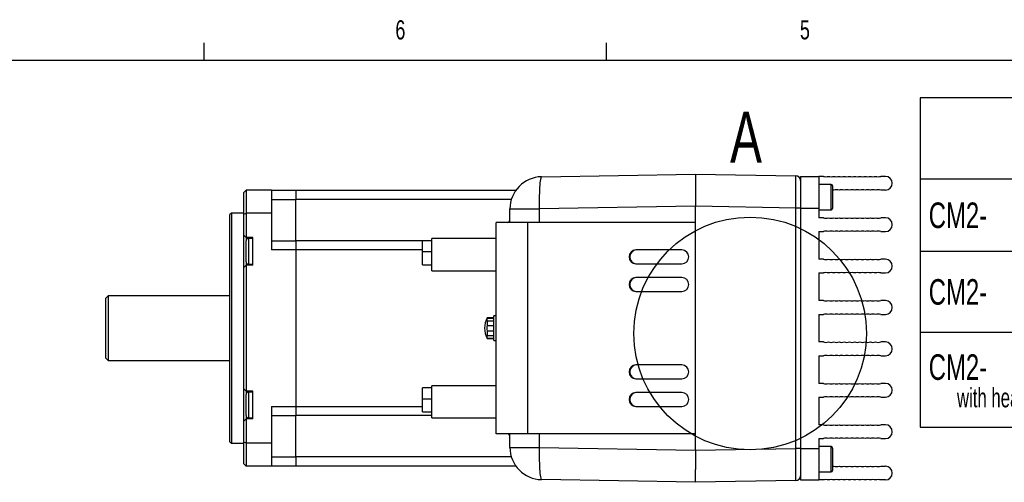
# Model space of a CAD drawing. Extents: x 11 to 421, y 5 to 275.
# Tile 4 of 18: x 93 to 215, y 218 to 275. Entities that reach past the tile are written whole.
import ezdxf
from ezdxf.enums import TextEntityAlignment as Align

# ---------------------------------------------------------------- set-up
doc = ezdxf.new("R2010")
doc.units = 0
doc.layers.get('0').update_dxf_attribs({"linetype": 'CONTINUOUS'})

# ---------------------------------------------------------------- blocks, each defined once
blk = doc.blocks.new('SW_TABLEANNOTATION_0')
at = {"color": 0, "linetype": 'CONTINUOUS'}
for p, q in [((0, 0), (0, -40.89)), ((138.57, 0), (0, 0)), ((0, -10.05), (138.57, -10.05)), ((0, -19.03), (138.57, -19.03)), ((0, -29.08), (138.57, -29.08)), ((0, -40.89), (138.57, -40.89))]:
    blk.add_line(p, q, dxfattribs=at)
for s, height, width, p in [('CM2-', 3.175, 0.7, (1.08, -17.12)), ('CM2-', 3.175, 0.7, (1.08, -26.64)), ('CM2-', 3.175, 0.7, (1.08, -35.98)), ('with heat radiation fin', 2.3813, 0.654348, (4.59, -39.15))]:
    blk.add_text(s, height=height, dxfattribs=dict(at, width=width)).set_placement(p, align=Align.BOTTOM_LEFT)

msp = doc.modelspace()

# ---------------------------------------------------------------- linework, layer by layer
at = {"color": 7, "linetype": 'CONTINUOUS'}
for p, q in [((115.9129, 270.3087), (115.9129, 272.4626)), ((165.9192, 270.3087), (165.9192, 272.4626)), ((15.9068, 270.3087), (415.9568, 270.3087)), ((157.833, 255.8414), (176.9885, 256.1758)), ((176.9885, 256.1758), (189.4556, 255.9582)), ((176.9885, 256.1758), (176.9885, 252.1812)), ((190.017, 255.8901), (190.017, 251.9577)), ((190.017, 255.8901), (192.3028, 255.8901)), ((192.3028, 255.8901), (192.3028, 251.9577)), ((192.8742, 255.8901), (192.3028, 255.8901)), ((200.5885, 255.8901), (200.017, 255.8901)), ((193.8456, 254.8901), (192.3028, 254.8901)), ((194.017, 254.7186), (194.017, 251.9186)), ((120.817, 253.8901), (121.1028, 254.1758)), ((120.817, 251.2003), (120.817, 253.8901)), ((121.1028, 254.1758), (121.1028, 251.3186)), ((124.2456, 254.1758), (121.1028, 254.1758)), ((124.2456, 254.1758), (124.2456, 251.3186)), ((124.2456, 254.1758), (127.2742, 254.1758)), ((127.2742, 254.1758), (127.2742, 253.0329)), ((127.2742, 254.1758), (154.6541, 254.1758)), ((200.5885, 254.1758), (200.017, 254.1758)), ((124.2456, 253.0329), (127.2742, 253.0329)), ((127.2742, 247.8901), (127.2742, 253.0329)), ((176.9885, 252.1812), (157.5541, 251.842)), ((176.9885, 221.8846), (176.9885, 252.1812)), ((189.4556, 251.9588), (176.9885, 252.1764)), ((176.9885, 221.8894), (176.9885, 252.1764)), ((119.2742, 251.3186), (119.1028, 251.1472)), ((119.1028, 222.9186), (119.1028, 251.1472)), ((120.817, 251.3186), (119.2742, 251.3186)), ((119.2742, 251.3186), (119.2742, 222.7472)), ((120.817, 251.2003), (121.1028, 251.3186)), ((120.817, 248.5758), (120.817, 251.2003)), ((124.2456, 251.3186), (121.1028, 251.3186)), ((121.1028, 251.3186), (121.1028, 248.2901)), ((124.2456, 251.3186), (124.2456, 246.7472)), ((153.9028, 251.842), (157.5541, 251.842)), ((153.9028, 250.1758), (153.9028, 251.842)), ((189.4556, 222.1071), (189.4556, 251.9588)), ((190.017, 251.9588), (189.4556, 251.9588)), ((190.017, 251.9577), (192.3028, 251.9577)), ((190.017, 251.9577), (190.017, 222.1081)), ((192.3028, 251.9577), (192.3028, 250.7472)), ((192.3028, 251.7472), (193.8456, 251.7472)), ((152.1885, 223.8901), (152.1885, 250.1758)), ((156.1297, 250.1758), (152.1885, 250.1758)), ((156.1297, 223.8901), (156.1297, 250.1758)), ((176.9885, 250.1758), (156.1297, 250.1758)), ((176.9885, 223.8901), (176.9885, 250.1758)), ((192.8742, 250.7472), (192.3028, 250.7472)), ((200.5885, 250.7472), (200.017, 250.7472)), ((120.817, 248.5758), (121.1028, 248.2901)), ((120.817, 244.5758), (120.817, 248.5758)), ((192.3028, 249.0329), (192.8742, 249.0329)), ((192.3028, 249.0329), (192.3028, 245.6043)), ((200.017, 249.0329), (200.5885, 249.0329)), ((121.9599, 248.2901), (121.1028, 248.2901)), ((121.1028, 248.2901), (121.1028, 247.8901)), ((121.1028, 245.2615), (121.1028, 247.8901)), ((121.9599, 248.1758), (121.3885, 248.1758)), ((121.9599, 244.8615), (121.9599, 248.2901)), ((124.2456, 247.8901), (127.2742, 247.8901)), ((127.2742, 247.8901), (127.2742, 246.7472)), ((143.0456, 247.8901), (127.2742, 247.8901)), ((144.1885, 247.8901), (143.0456, 247.8901)), ((143.0456, 246.512), (143.0456, 247.8901)), ((152.1885, 248.1758), (144.1885, 248.1758)), ((144.1885, 244.1758), (144.1885, 248.1758)), ((127.2742, 246.7472), (124.2456, 246.7472)), ((127.2742, 246.7472), (127.2742, 227.3186)), ((144.1885, 246.512), (143.0456, 246.512)), ((143.0456, 244.9208), (143.0456, 246.512)), ((175.2784, 246.7472), (169.578, 246.7472)), ((175.2784, 246.7472), (175.2805, 246.7472)), ((120.817, 244.5758), (121.1028, 244.8615)), ((121.1028, 245.2615), (121.1028, 244.8615)), ((121.1028, 244.8615), (121.1028, 229.2043)), ((121.9599, 244.8615), (121.1028, 244.8615)), ((121.3885, 244.9758), (121.9599, 244.9758)), ((143.0456, 244.9208), (144.1885, 244.9208)), ((169.578, 245.0329), (175.2784, 245.0329)), ((175.2805, 245.0329), (175.2784, 245.0329)), ((192.8742, 245.6043), (192.3028, 245.6043)), ((200.5885, 245.6043), (200.017, 245.6043)), ((120.817, 229.4901), (120.817, 244.5758)), ((144.1885, 244.1758), (152.1885, 244.1758)), ((192.3028, 243.8901), (192.8742, 243.8901)), ((192.3028, 243.8901), (192.3028, 240.4615)), ((200.017, 243.8901), (200.5885, 243.8901)), ((175.2784, 243.3186), (169.578, 243.3186)), ((175.2784, 243.3186), (175.2805, 243.3186)), ((169.578, 241.6043), (175.2784, 241.6043)), ((175.2805, 241.6043), (175.2784, 241.6043)), ((103.9599, 241.0329), (103.6742, 240.7472)), ((103.6742, 233.3186), (103.6742, 240.7472)), ((119.1028, 241.0329), (103.9599, 241.0329)), ((103.9599, 241.0329), (103.9599, 233.0329)), ((192.8742, 240.4615), (192.3028, 240.4615)), ((200.5885, 240.4615), (200.017, 240.4615)), ((192.3028, 238.7472), (192.8742, 238.7472)), ((192.3028, 238.7472), (192.3028, 235.3186)), ((200.017, 238.7472), (200.5885, 238.7472)), ((151.9028, 238.3186), (151.0655, 238.3186)), ((151.0655, 238.3186), (151.0655, 238.2762)), ((151.0655, 238.2762), (151.9028, 238.2762)), ((151.0655, 237.9381), (151.0655, 237.371)), ((151.0655, 237.9381), (151.9028, 237.9381)), ((152.1885, 238.5472), (151.9028, 238.5472)), ((151.9028, 235.5186), (151.9028, 238.5472)), ((151.0655, 237.371), (151.9028, 237.371)), ((151.0655, 236.6948), (151.0655, 236.1277)), ((151.0655, 236.6948), (151.9028, 236.6948)), ((151.0655, 236.1277), (151.9028, 236.1277)), ((151.0655, 235.7896), (151.0655, 235.7472)), ((151.0655, 235.7896), (151.9028, 235.7896)), ((151.0655, 235.7472), (151.9028, 235.7472)), ((151.9028, 235.5186), (152.1885, 235.5186)), ((192.8742, 235.3186), (192.3028, 235.3186)), ((200.5885, 235.3186), (200.017, 235.3186)), ((103.6742, 233.3186), (103.9599, 233.0329)), ((103.9599, 233.0329), (119.1028, 233.0329)), ((192.3028, 233.6043), (192.8742, 233.6043)), ((192.3028, 233.6043), (192.3028, 230.1758)), ((200.017, 233.6043), (200.5885, 233.6043)), ((175.2784, 232.4615), (169.578, 232.4615)), ((175.2784, 232.4615), (175.2805, 232.4615)), ((169.578, 230.7472), (175.2784, 230.7472)), ((175.2805, 230.7472), (175.2784, 230.7472)), ((192.8742, 230.1758), (192.3028, 230.1758)), ((200.5885, 230.1758), (200.017, 230.1758)), ((120.817, 229.4901), (121.1028, 229.2043)), ((120.817, 225.4901), (120.817, 229.4901)), ((121.9599, 229.2043), (121.1028, 229.2043)), ((121.1028, 229.2043), (121.1028, 228.8043)), ((121.9599, 229.0901), (121.3885, 229.0901)), ((121.9599, 225.7758), (121.9599, 229.2043)), ((144.1885, 229.6043), (143.0456, 229.6043)), ((143.0456, 228.2263), (143.0456, 229.6043)), ((152.1885, 229.8901), (144.1885, 229.8901)), ((144.1885, 225.8901), (144.1885, 229.8901)), ((175.2784, 229.0329), (169.578, 229.0329)), ((175.2784, 229.0329), (175.2805, 229.0329)), ((121.1028, 226.1758), (121.1028, 228.8043)), ((144.1885, 228.2263), (143.0456, 228.2263)), ((143.0456, 226.6351), (143.0456, 228.2263)), ((192.3028, 228.4615), (192.8742, 228.4615)), ((192.3028, 228.4615), (192.3028, 225.0329)), ((200.017, 228.4615), (200.5885, 228.4615)), ((124.2456, 227.3186), (127.2742, 227.3186)), ((124.2456, 227.3186), (124.2456, 222.7472)), ((127.2742, 227.3186), (127.2742, 226.1758)), ((143.0456, 226.6351), (144.1885, 226.6351)), ((169.578, 227.3186), (175.2784, 227.3186)), ((175.2805, 227.3186), (175.2784, 227.3186)), ((121.1028, 225.7758), (120.817, 225.4901)), ((120.817, 222.8655), (120.817, 225.4901)), ((121.1028, 226.1758), (121.1028, 225.7758)), ((121.1028, 225.7758), (121.1028, 222.7472)), ((121.9599, 225.7758), (121.1028, 225.7758)), ((121.3885, 225.8901), (121.9599, 225.8901)), ((124.2456, 226.1758), (127.2742, 226.1758)), ((127.2742, 221.0329), (127.2742, 226.1758)), ((144.1885, 226.1758), (127.2742, 226.1758)), ((144.1885, 225.8901), (152.1885, 225.8901)), ((192.8742, 225.0329), (192.3028, 225.0329)), ((200.5885, 225.0329), (200.017, 225.0329)), ((119.1028, 222.9186), (119.2742, 222.7472)), ((121.1028, 222.7472), (120.817, 222.8655)), ((120.817, 220.1758), (120.817, 222.8655)), ((156.1297, 223.8901), (152.1885, 223.8901)), ((153.9028, 222.2238), (153.9028, 223.8901)), ((176.9885, 223.8901), (156.1297, 223.8901)), ((192.3028, 223.3186), (192.8742, 223.3186)), ((192.3028, 223.3186), (192.3028, 222.1081)), ((200.017, 223.3186), (200.5885, 223.3186)), ((119.2742, 222.7472), (120.817, 222.7472)), ((124.2456, 222.7472), (121.1028, 222.7472)), ((121.1028, 222.7472), (121.1028, 219.8901)), ((124.2456, 222.7472), (124.2456, 219.8901)), ((153.9028, 222.2238), (157.5541, 222.2238)), ((157.5541, 222.2238), (176.9885, 221.8846)), ((176.9885, 221.8894), (189.4556, 222.1071)), ((176.9885, 221.8846), (176.9885, 219.493)), ((190.017, 222.1071), (189.4556, 222.1071)), ((190.017, 222.1081), (192.3028, 222.1081)), ((190.017, 222.1081), (190.017, 218.1758)), ((193.8456, 222.3186), (192.3028, 222.3186)), ((192.3028, 222.1081), (192.3028, 218.1758)), ((194.017, 222.1472), (194.017, 219.3472)), ((124.2456, 221.0329), (127.2742, 221.0329)), ((127.2742, 221.0329), (127.2742, 219.8901)), ((121.1028, 219.8901), (120.817, 220.1758)), ((124.2456, 219.8901), (121.1028, 219.8901)), ((127.2742, 219.8901), (124.2456, 219.8901)), ((154.6541, 219.8901), (127.2742, 219.8901)), ((176.9885, 217.8901), (176.9885, 219.493)), ((192.3028, 219.1758), (193.8456, 219.1758)), ((200.017, 219.8901), (200.5885, 219.8901)), ((176.9885, 217.8901), (157.833, 218.2244)), ((189.4556, 218.1077), (176.9885, 217.8901)), ((190.017, 218.1758), (192.3028, 218.1758)), ((192.8742, 218.1758), (192.3028, 218.1758)), ((200.5885, 218.1758), (200.017, 218.1758))]:
    msp.add_line(p, q, dxfattribs=at)
at = {"color": 8, "linetype": 'CONTINUOUS'}
for p, q in [((193.8456, 251.7472), (193.8456, 254.8901)), ((154.0842, 253.0329), (127.2742, 253.0329)), ((157.5541, 251.842), (157.5541, 250.1758)), ((121.3885, 248.1758), (121.3885, 244.9758)), ((143.0456, 246.7472), (127.2742, 246.7472)), ((121.3885, 229.0901), (121.3885, 225.8901)), ((127.2742, 227.3186), (143.0456, 227.3186)), ((157.5541, 223.8901), (157.5541, 222.2238)), ((193.8456, 219.1758), (193.8456, 222.3186)), ((154.0842, 221.0329), (127.2742, 221.0329))]:
    msp.add_line(p, q, dxfattribs=at)
at = {"color": 7, "linetype": 'CONTINUOUS', "flags": 128}
for points in [[(157.833, 255.8414), (157.7969, 255.8189), (157.7621, 255.7529), (157.7288, 255.6442), (157.6973, 255.4938), (157.6682, 255.3036), (157.6416, 255.0754), (157.6178, 254.812), (157.5972, 254.516), (157.5799, 254.1908), (157.5661, 253.84), (157.5561, 253.4672), (157.5498, 253.0767), (157.5474, 252.6727), (157.5488, 252.2597), (157.5541, 251.842)], [(194.1729, 254.1758), (194.0932, 254.1962), (194.017, 254.2101)], [(151.0655, 238.2762), (151.019, 238.0994), (151.0317, 237.9777), (151.0655, 237.9381)], [(151.0655, 236.1277), (151.019, 236.0447), (151.0317, 235.8972), (151.0655, 235.7896)], [(157.5541, 222.2238), (157.5488, 221.8062), (157.5474, 221.3931), (157.5498, 220.9891), (157.5561, 220.5986), (157.5661, 220.2259), (157.5799, 219.875), (157.5972, 219.5498), (157.6178, 219.2538), (157.6416, 218.9904), (157.6682, 218.7623), (157.6973, 218.572), (157.7288, 218.4217), (157.7621, 218.3129), (157.7969, 218.2469), (157.833, 218.2244)], [(194.017, 219.8557), (194.0932, 219.8697), (194.1729, 219.8901)]]:
    msp.add_lwpolyline(points, dxfattribs=at)
at = {"color": 7, "linetype": 'CONTINUOUS'}
msp.add_circle((183.7659, 236.3766), 14.4569, dxfattribs=at)
for centre, radius, start, end in [((-183.7459, 253.9585), 373.2068, 359.693, 0.307), ((189.4456, 255.3868), 0.5714, 0, 89), ((193.1989, 256.9932), 1.1499, 253.599716, 286.400284), ((193.8482, 256.9932), 1.1499, 253.599716, 286.400284), ((194.4976, 256.9932), 1.1499, 253.599716, 286.400284), ((195.1469, 256.9932), 1.1499, 253.599716, 286.400284), ((195.7963, 256.9932), 1.1499, 253.599716, 286.400284), ((196.4456, 256.9932), 1.1499, 253.599716, 286.400284), ((197.095, 256.9932), 1.1499, 253.599716, 286.400284), ((197.7443, 256.9932), 1.1499, 253.599716, 286.400284), ((198.3937, 256.9932), 1.1499, 253.599716, 286.400284), ((199.043, 256.9932), 1.1499, 253.599716, 286.400284), ((199.6924, 256.9932), 1.1499, 253.599716, 286.400284), ((200.5885, 255.0329), 0.8571, 270, 90), ((157.9028, 251.842), 4, 91, 180), ((193.8456, 254.7186), 0.1714, 0, 90), ((194.4976, 253.0726), 1.1499, 73.599716, 106.400284), ((195.1469, 253.0726), 1.1499, 73.599716, 106.400284), ((195.7963, 253.0726), 1.1499, 73.599716, 106.400284), ((196.4456, 253.0726), 1.1499, 73.599716, 106.400284), ((197.095, 253.0726), 1.1499, 73.599716, 106.400284), ((197.7443, 253.0726), 1.1499, 73.599716, 106.400284), ((198.3937, 253.0726), 1.1499, 73.599716, 106.400284), ((199.043, 253.0726), 1.1499, 73.599716, 106.400284), ((199.6924, 253.0726), 1.1499, 73.599716, 106.400284), ((193.8456, 251.9186), 0.1714, 270, 0), ((153.617, 250.4615), 0.2857, 270, 0), ((193.1989, 251.8503), 1.1499, 253.599716, 286.400284), ((193.8482, 251.8503), 1.1499, 253.599716, 286.400284), ((194.4976, 251.8503), 1.1499, 253.599716, 286.400284), ((195.1469, 251.8503), 1.1499, 253.599716, 286.400284), ((195.7963, 251.8503), 1.1499, 253.599716, 286.400284), ((196.4456, 251.8503), 1.1499, 253.599716, 286.400284), ((197.095, 251.8503), 1.1499, 253.599716, 286.400284), ((197.7443, 251.8503), 1.1499, 253.599716, 286.400284), ((198.3937, 251.8503), 1.1499, 253.599716, 286.400284), ((199.043, 251.8503), 1.1499, 253.599716, 286.400284), ((199.6924, 251.8503), 1.1499, 253.599716, 286.400284), ((200.5885, 249.8901), 0.8571, 270, 90), ((193.1989, 247.9298), 1.1499, 73.599716, 106.400284), ((193.8482, 247.9298), 1.1499, 73.599716, 106.400284), ((194.4976, 247.9298), 1.1499, 73.599716, 106.400284), ((195.1469, 247.9298), 1.1499, 73.599716, 106.400284), ((195.7963, 247.9298), 1.1499, 73.599716, 106.400284), ((196.4456, 247.9298), 1.1499, 73.599716, 106.400284), ((197.095, 247.9298), 1.1499, 73.599716, 106.400284), ((197.7443, 247.9298), 1.1499, 73.599716, 106.400284), ((198.3937, 247.9298), 1.1499, 73.599716, 106.400284), ((199.043, 247.9298), 1.1499, 73.599716, 106.400284), ((199.6924, 247.9298), 1.1499, 73.599716, 106.400284), ((121.3885, 247.8901), 0.2857, 90, 180), ((169.5796, 245.8901), 0.8571, 90.104664, 269.895336), ((169.5894, 245.8901), 0.8571, 90.159774, 269.840226), ((169.5894, 245.8901), 0.8571, 90.159774, 269.840226), ((169.6593, 245.8901), 0.8571, 90.104664, 269.895336), ((175.2768, 245.8901), 0.8571, 270.104664, 89.895336), ((175.278, 245.8901), 0.8571, 270.163797, 89.836203), ((121.3885, 245.2615), 0.2857, 180, 270), ((193.1989, 246.7075), 1.1499, 253.599716, 286.400284), ((193.8482, 246.7075), 1.1499, 253.599716, 286.400284), ((194.4976, 246.7075), 1.1499, 253.599716, 286.400284), ((195.1469, 246.7075), 1.1499, 253.599716, 286.400284), ((195.7963, 246.7075), 1.1499, 253.599716, 286.400284), ((196.4456, 246.7075), 1.1499, 253.599716, 286.400284), ((197.095, 246.7075), 1.1499, 253.599716, 286.400284), ((197.7443, 246.7075), 1.1499, 253.599716, 286.400284), ((198.3937, 246.7075), 1.1499, 253.599716, 286.400284), ((199.043, 246.7075), 1.1499, 253.599716, 286.400284), ((199.6924, 246.7075), 1.1499, 253.599716, 286.400284), ((200.5885, 244.7472), 0.8571, 270, 90), ((193.1989, 242.7869), 1.1499, 73.599716, 106.400284), ((193.8482, 242.7869), 1.1499, 73.599716, 106.400284), ((194.4976, 242.7869), 1.1499, 73.599716, 106.400284), ((195.1469, 242.7869), 1.1499, 73.599716, 106.400284), ((195.7963, 242.7869), 1.1499, 73.599716, 106.400284), ((196.4456, 242.7869), 1.1499, 73.599716, 106.400284), ((197.095, 242.7869), 1.1499, 73.599716, 106.400284), ((197.7443, 242.7869), 1.1499, 73.599716, 106.400284), ((198.3937, 242.7869), 1.1499, 73.599716, 106.400284), ((199.043, 242.7869), 1.1499, 73.599716, 106.400284), ((199.6924, 242.7869), 1.1499, 73.599716, 106.400284), ((169.5796, 242.4615), 0.8571, 90.104664, 269.895336), ((169.5895, 242.4615), 0.8571, 90.163797, 269.836203), ((169.5894, 242.4615), 0.8571, 90.159774, 269.840226), ((169.6593, 242.4615), 0.8571, 90.104664, 269.895336), ((175.2768, 242.4615), 0.8571, 270.104664, 89.895336), ((175.278, 242.4615), 0.8571, 270.163797, 89.836203), ((193.1989, 241.5646), 1.1499, 253.599716, 286.400284), ((193.8482, 241.5646), 1.1499, 253.599716, 286.400284), ((194.4976, 241.5646), 1.1499, 253.599716, 286.400284), ((195.1469, 241.5646), 1.1499, 253.599716, 286.400284), ((195.7963, 241.5646), 1.1499, 253.599716, 286.400284), ((196.4456, 241.5646), 1.1499, 253.599716, 286.400284), ((197.095, 241.5646), 1.1499, 253.599716, 286.400284), ((197.7443, 241.5646), 1.1499, 253.599716, 286.400284), ((198.3937, 241.5646), 1.1499, 253.599716, 286.400284), ((199.043, 241.5646), 1.1499, 253.599716, 286.400284), ((199.6924, 241.5646), 1.1499, 253.599716, 286.400284), ((200.5885, 239.6043), 0.8571, 270, 90), ((193.1989, 237.6441), 1.1499, 73.599716, 106.400284), ((193.8482, 237.6441), 1.1499, 73.599716, 106.400284), ((194.4976, 237.6441), 1.1499, 73.599716, 106.400284), ((195.1469, 237.6441), 1.1499, 73.599716, 106.400284), ((195.7963, 237.6441), 1.1499, 73.599716, 106.400284), ((196.4456, 237.6441), 1.1499, 73.599716, 106.400284), ((197.095, 237.6441), 1.1499, 73.599716, 106.400284), ((197.7443, 237.6441), 1.1499, 73.599716, 106.400284), ((198.3937, 237.6441), 1.1499, 73.599716, 106.400284), ((199.043, 237.6441), 1.1499, 73.599716, 106.400284), ((199.6924, 237.6441), 1.1499, 73.599716, 106.400284), ((153.617, 237.0329), 2.8571, 153.256316, 180.016978), ((153.617, 237.0329), 2.8571, 180.016978, 206.743684), ((152.202, 237.0329), 1.1857, 163.432502, 196.567498), ((193.1989, 236.4218), 1.1499, 253.599716, 286.400284), ((193.8482, 236.4218), 1.1499, 253.599716, 286.400284), ((194.4976, 236.4218), 1.1499, 253.599716, 286.400284), ((195.1469, 236.4218), 1.1499, 253.599716, 286.400284), ((195.7963, 236.4218), 1.1499, 253.599716, 286.400284), ((196.4456, 236.4218), 1.1499, 253.599716, 286.400284), ((197.095, 236.4218), 1.1499, 253.599716, 286.400284), ((197.7443, 236.4218), 1.1499, 253.599716, 286.400284), ((198.3937, 236.4218), 1.1499, 253.599716, 286.400284), ((199.043, 236.4218), 1.1499, 253.599716, 286.400284), ((199.6924, 236.4218), 1.1499, 253.599716, 286.400284), ((200.5885, 234.4615), 0.8571, 270, 90), ((193.1989, 232.5012), 1.1499, 73.599716, 106.400284), ((193.8482, 232.5012), 1.1499, 73.599716, 106.400284), ((194.4976, 232.5012), 1.1499, 73.599716, 106.400284), ((195.1469, 232.5012), 1.1499, 73.599716, 106.400284), ((195.7963, 232.5012), 1.1499, 73.599716, 106.400284), ((196.4456, 232.5012), 1.1499, 73.599716, 106.400284), ((197.095, 232.5012), 1.1499, 73.599716, 106.400284), ((197.7443, 232.5012), 1.1499, 73.599716, 106.400284), ((198.3937, 232.5012), 1.1499, 73.599716, 106.400284), ((199.043, 232.5012), 1.1499, 73.599716, 106.400284), ((199.6924, 232.5012), 1.1499, 73.599716, 106.400284), ((169.5796, 231.6043), 0.8571, 90.104664, 269.895336), ((169.5894, 231.6043), 0.8571, 90.159774, 269.840226), ((169.5894, 231.6043), 0.8571, 90.159774, 269.840226), ((169.6593, 231.6043), 0.8571, 90.104664, 269.895336), ((175.2768, 231.6043), 0.8571, 270.104664, 89.895336), ((175.2781, 231.6043), 0.8571, 270.159774, 89.840226), ((193.1989, 231.2789), 1.1499, 253.599716, 286.400284), ((193.8482, 231.2789), 1.1499, 253.599716, 286.400284), ((194.4976, 231.2789), 1.1499, 253.599716, 286.400284), ((195.1469, 231.2789), 1.1499, 253.599716, 286.400284), ((195.7963, 231.2789), 1.1499, 253.599716, 286.400284), ((196.4456, 231.2789), 1.1499, 253.599716, 286.400284), ((197.095, 231.2789), 1.1499, 253.599716, 286.400284), ((197.7443, 231.2789), 1.1499, 253.599716, 286.400284), ((198.3937, 231.2789), 1.1499, 253.599716, 286.400284), ((199.043, 231.2789), 1.1499, 253.599716, 286.400284), ((199.6924, 231.2789), 1.1499, 253.599716, 286.400284), ((200.5885, 229.3186), 0.8571, 270, 90), ((121.3885, 228.8043), 0.2857, 90, 180), ((169.5796, 228.1758), 0.8571, 90.104664, 269.895336), ((169.5894, 228.1758), 0.8571, 90.159774, 269.840226), ((169.5894, 228.1758), 0.8571, 90.159774, 269.840226), ((169.6593, 228.1758), 0.8571, 90.104664, 269.895336), ((175.2768, 228.1758), 0.8571, 270.104664, 89.895336), ((175.278, 228.1758), 0.8571, 270.163797, 89.836203), ((193.1989, 227.3583), 1.1499, 73.599716, 106.400284), ((193.8482, 227.3583), 1.1499, 73.599716, 106.400284), ((194.4976, 227.3583), 1.1499, 73.599716, 106.400284), ((195.1469, 227.3583), 1.1499, 73.599716, 106.400284), ((195.7963, 227.3583), 1.1499, 73.599716, 106.400284), ((196.4456, 227.3583), 1.1499, 73.599716, 106.400284), ((197.095, 227.3583), 1.1499, 73.599716, 106.400284), ((197.7443, 227.3583), 1.1499, 73.599716, 106.400284), ((198.3937, 227.3583), 1.1499, 73.599716, 106.400284), ((199.043, 227.3583), 1.1499, 73.599716, 106.400284), ((199.6924, 227.3583), 1.1499, 73.599716, 106.400284), ((121.3885, 226.1758), 0.2857, 180, 270), ((193.1989, 226.136), 1.1499, 253.599716, 286.400284), ((193.8482, 226.136), 1.1499, 253.599716, 286.400284), ((194.4976, 226.136), 1.1499, 253.599716, 286.400284), ((195.1469, 226.136), 1.1499, 253.599716, 286.400284), ((195.7963, 226.136), 1.1499, 253.599716, 286.400284), ((196.4456, 226.136), 1.1499, 253.599716, 286.400284), ((197.095, 226.136), 1.1499, 253.599716, 286.400284), ((197.7443, 226.136), 1.1499, 253.599716, 286.400284), ((198.3937, 226.136), 1.1499, 253.599716, 286.400284), ((199.043, 226.136), 1.1499, 253.599716, 286.400284), ((199.6924, 226.136), 1.1499, 253.599716, 286.400284), ((200.5885, 224.1758), 0.8571, 270, 90), ((153.617, 223.6043), 0.2857, 0, 90), ((193.1989, 222.2155), 1.1499, 73.599716, 106.400284), ((193.8482, 222.2155), 1.1499, 73.599716, 106.400284), ((194.4976, 222.2155), 1.1499, 73.599716, 106.400284), ((195.1469, 222.2155), 1.1499, 73.599716, 106.400284), ((195.7963, 222.2155), 1.1499, 73.599716, 106.400284), ((196.4456, 222.2155), 1.1499, 73.599716, 106.400284), ((197.095, 222.2155), 1.1499, 73.599716, 106.400284), ((197.7443, 222.2155), 1.1499, 73.599716, 106.400284), ((198.3937, 222.2155), 1.1499, 73.599716, 106.400284), ((199.043, 222.2155), 1.1499, 73.599716, 106.400284), ((199.6924, 222.2155), 1.1499, 73.599716, 106.400284), ((157.9028, 222.2238), 4, 180, 269), ((-239.7079, 220.1074), 429.1681, 359.733031, 0.266969), ((193.8456, 222.1472), 0.1714, 0, 90), ((193.8456, 219.3472), 0.1714, 270, 0), ((194.4976, 220.9932), 1.1499, 253.599716, 286.400284), ((195.1469, 220.9932), 1.1499, 253.599716, 286.400284), ((195.7963, 220.9932), 1.1499, 253.599716, 286.400284), ((196.4456, 220.9932), 1.1499, 253.599716, 286.400284), ((197.095, 220.9932), 1.1499, 253.599716, 286.400284), ((197.7443, 220.9932), 1.1499, 253.599716, 286.400284), ((198.3937, 220.9932), 1.1499, 253.599716, 286.400284), ((199.043, 220.9932), 1.1499, 253.599716, 286.400284), ((199.6924, 220.9932), 1.1499, 253.599716, 286.400284), ((200.5885, 219.0329), 0.8571, 270, 90), ((189.4456, 218.679), 0.5714, 271, 0), ((193.1989, 217.0726), 1.1499, 73.599716, 106.400284), ((193.8482, 217.0726), 1.1499, 73.599716, 106.400284), ((194.4976, 217.0726), 1.1499, 73.599716, 106.400284), ((195.1469, 217.0726), 1.1499, 73.599716, 106.400284), ((195.7963, 217.0726), 1.1499, 73.599716, 106.400284), ((196.4456, 217.0726), 1.1499, 73.599716, 106.400284), ((197.095, 217.0726), 1.1499, 73.599716, 106.400284), ((197.7443, 217.0726), 1.1499, 73.599716, 106.400284), ((198.3937, 217.0726), 1.1499, 73.599716, 106.400284), ((199.043, 217.0726), 1.1499, 73.599716, 106.400284), ((199.6924, 217.0726), 1.1499, 73.599716, 106.400284)]:
    msp.add_arc(centre, radius, start, end, dxfattribs=at)

# ---------------------------------------------------------------- block references
msp.add_blockref('SW_TABLEANNOTATION_0', (204.8916, 265.6388), dxfattribs=at)

# ---------------------------------------------------------------- texts
at = {"color": 7, "linetype": 'CONTINUOUS', "width": 0.7}
for s, p in [('6', (139.6667, 272.1838)), ('5', (189.9588, 272.1974))]:
    msp.add_text(s, height=2.3813, dxfattribs=at).set_placement(p, align=Align.BOTTOM_LEFT)
msp.add_text('A', height=6.35, dxfattribs=at).set_placement((181.274, 263.9334), align=Align.TOP_LEFT)

doc.saveas('drawing.dxf')
